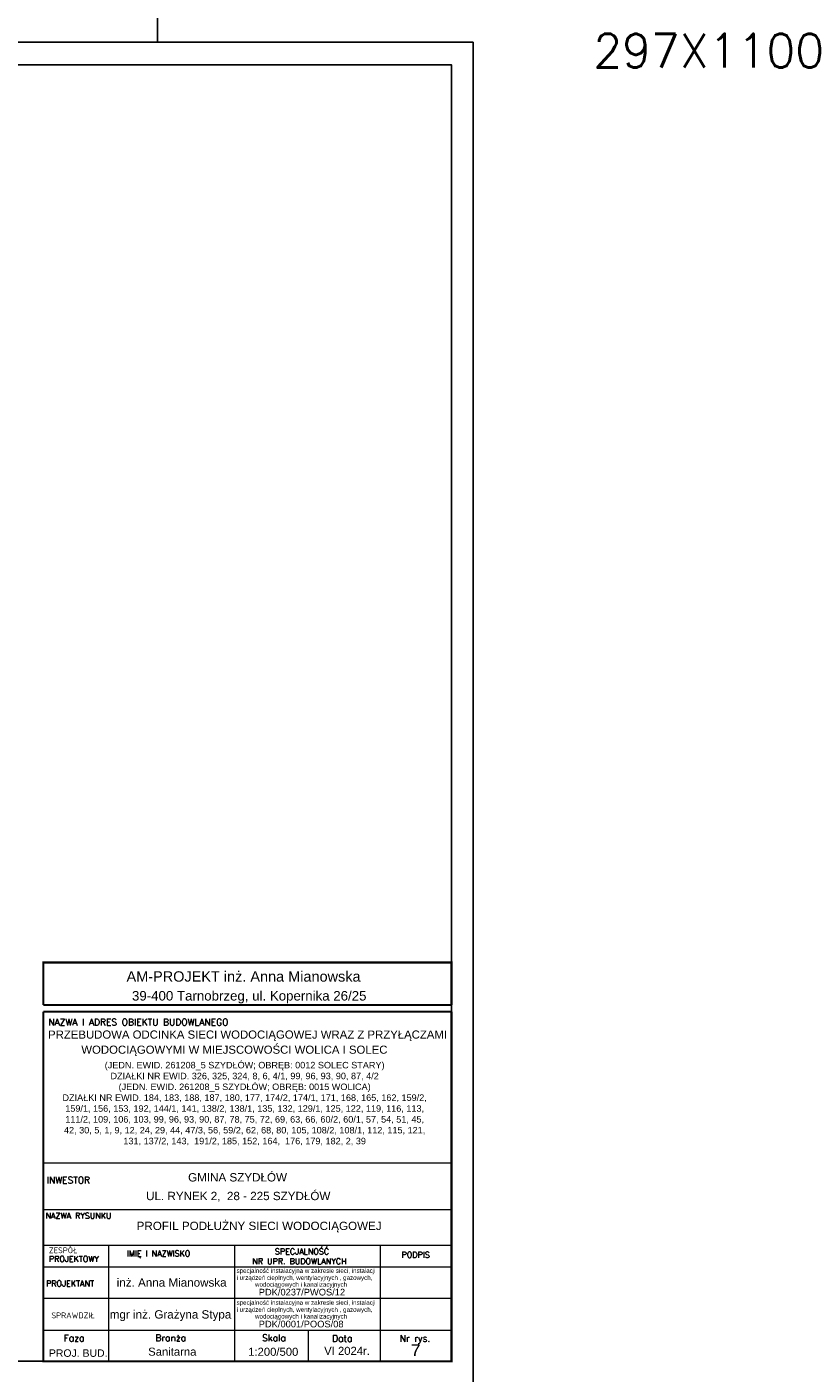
# Model space of a CAD drawing. Extents: x 122 to 1445, y -293 to 2085.
# Tile 37 of 38: x 1123 to 1293, y 1491 to 1789. Entities that reach past the tile are written whole.
import ezdxf

# ---------------------------------------------------------------- set-up
doc = ezdxf.new("R2010")
doc.units = 0
doc.header["$LTSCALE"] = 0.2
doc.header["$MEASUREMENT"] = 0
doc.layers.get('0').update_dxf_attribs({"color": 8, "linetype": 'CONTINUOUS'})
for name, color, linetype, lineweight in [('!!IS_COPIS', 7, 'CONTINUOUS', 15), ('ARKUSZ_OPIS', 5, 'CONTINUOUS', 30), ('COPIS', 7, 'CONTINUOUS', 13)]:
    doc.layers.add(name, color=color, linetype=linetype, lineweight=lineweight)
doc.layers.add('Linie_tabeli', color=7, linetype='CONTINUOUS')
doc.layers.add('warstwa_nr_0', color=8, linetype='CONTINUOUS')
doc.styles.add('LOGO', font='arial.ttf')
doc.styles.add('R', font='arial.ttf')
doc.styles.add('RD', font='arial.ttf', dxfattribs={"width": 1.1})
doc.styles.add('S', font='simplex.shx', dxfattribs={"width": 0.9, "height": 2.1})
doc.styles.get("Standard").update_dxf_attribs({"font": 'txt.shx'})
doc.styles.add('TIMES', font='times.ttf')

msp = doc.modelspace()

# ---------------------------------------------------------------- linework, layer by layer
at = {"layer": 'COPIS'}
msp.add_line((1184.85851, 1500.64002), (1184.85851, 1493.76042), dxfattribs=at)
at = {"layer": 'COPIS', "color": 7, "lineweight": 40, "const_width": 0.46071}
for points in [[(1126.23992, 1572.62137), (1126.23992, 1582.04451), (1216.59527, 1582.04451), (1216.59527, 1572.62137)], [(1126.23992, 1572.62137), (1216.59527, 1572.62137)], [(1216.59527, 1571.14941), (1216.59527, 1493.76042), (1126.23992, 1493.76042), (1126.23992, 1571.14941)], [(1126.23992, 1571.14941), (1216.59527, 1571.14941)]]:
    msp.add_lwpolyline(points, dxfattribs=at)
at = {"layer": 'COPIS', "color": 7, "lineweight": 13}
for points in [[(1126.23992, 1537.6562), (1216.59527, 1537.6562)], [(1126.23992, 1527.35743), (1216.59527, 1527.35743)], [(1126.23992, 1519.49503), (1216.59527, 1519.49503)], [(1140.70059, 1519.49503), (1140.70059, 1493.76042)], [(1168.56715, 1519.49503), (1168.56715, 1493.76042)], [(1200.79802, 1519.49503), (1200.79802, 1493.76042)], [(1126.23992, 1514.65482), (1216.59527, 1514.65482)], [(1126.23992, 1507.74336), (1216.59527, 1507.74336)], [(1126.23992, 1500.64002), (1216.59527, 1500.64002)]]:
    msp.add_lwpolyline(points, dxfattribs=at)
at = {"layer": 'Linie_tabeli'}
msp.add_lwpolyline([(146.68012, 1493.76042), (1216.59527, 1493.76042), (1216.59527, 1780.76042), (146.68012, 1780.76042)], close=True, dxfattribs=at)
at = {"layer": 'warstwa_nr_0'}
for points in [[(121.68012, 1785.76042), (1151.52869, 1785.76042), (1151.52869, 2082.76042), (121.68012, 2082.76042)], [(121.68012, 1488.76042), (1221.37834, 1488.76042), (1221.37834, 1785.76042), (121.68012, 1785.76042)]]:
    msp.add_lwpolyline(points, close=True, dxfattribs=at)

# ---------------------------------------------------------------- texts
at = {"layer": '!!IS_COPIS', "color": 7, "style": 'RD'}
for s, p in [('GMINA SZYDŁÓW ', (1158.29829, 1533.5593)), ('UL. RYNEK 2,  28 - 225 SZYDŁÓW ', (1149.0036, 1529.43028)), ('PROFIL PODŁUŻNY SIECI WODOCIĄGOWEJ', (1146.90886, 1522.81231))]:
    msp.add_text(s, height=1.8435681, dxfattribs=at).set_placement(p)
at = {"insert": (1247.95416, 1787.64753), "char_height": 7.5, "attachment_point": 1}
msp.add_mtext_dynamic_manual_height_columns('297X1100', width=724.1992351, gutter_width=37.5, heights=[0], dxfattribs=at)
at = {"layer": 'ARKUSZ_OPIS', "color": 0, "insert": (1170.81212, 1550.78368), "char_height": 1.44, "width": 80.8599441, "attachment_point": 5, "style": 'TIMES'}
msp.add_mtext('{\\fArial|b0|i0|c238|p34;(JEDN. EWID. 261208_5 SZYDŁÓW; OBRĘB: 0012 SOLEC STARY)\\PDZIAŁKI NR EWID. 326, 325, 324, 8, 6, 4/1, 99, 96, 93, 90, 87, 4/2\\P(JEDN. EWID. 261208_5 SZYDŁÓW; OBRĘB: 0015 WOLICA)\\PDZIAŁKI NR EWID. 184, 183, 188, 187, 180, 177, 174/2, 174/1, 171, 168, 165, 162, 159/2, 159/1, 156, 153, 192, 144/1, 141, 138/2, 138/1, 135, 132, 129/1, 125, 122, 119, 116, 113, 111/2, 109, 106, 103, 99, 96, 93, 90, 87, 78, 75, 72, 69, 63, 66, 60/2, 60/1, 57, 54, 51, 45, 42, 30, 5, 1, 9, 12, 24, 29, 44, 47/3, 56, 59/2, 62, 68, 80, 105, 108/2, 108/1, 112, 115, 121, 131, 137/2, 143,  191/2, 185, 152, 164,  176, 179, 182, 2, 39}', dxfattribs=at)
at = {"layer": 'COPIS', "style": 'LOGO'}
for s, height, p in [('AM-PROJEKT inż. Anna Mianowska', 2.2926758, (1144.67576, 1577.80051)), ('39-400 Tarnobrzeg, ul. Kopernika 26/25', 2.1016195, (1145.87943, 1573.61893))]:
    msp.add_text(s, height=height, dxfattribs=at).set_placement(p)
at = {"layer": 'COPIS', "color": 7, "lineweight": 13, "style": 'S'}
for s, height, p in [('NAZWA I ADRES OBIEKTU BUDOWLANEGO', 1.4742622, (1127.35653, 1568.11088)), ('INWESTOR', 1.474262, (1127.00562, 1533.13985)), ('NAZWA RYSUNKU', 1.2899794, (1126.74836, 1525.33156)), ('ZESPÓŁ', 1.289979, (1127.48573, 1517.67886)), ('PROJEKTOWY', 1.289979, (1127.48573, 1515.76189)), ('IMIĘ I NAZWISKO', 1.2899794, (1144.74957, 1516.9755)), ('SPECJALNOŚĆ ', 1.2899794, (1177.50417, 1517.41322)), ('PODPIS', 1.289979, (1205.53603, 1516.69155)), ('NR UPR. BUDOWLANYCH', 1.2899794, (1172.51093, 1515.2482)), ('PROJEKTANT', 1.289979, (1126.86878, 1510.33573)), ('SPRAWDZIŁ', 1.289979, (1128.04073, 1503.27135)), ('Faza', 1.474262, (1130.74872, 1498.16594)), ('Branża', 1.474262, (1151.0404, 1498.21306)), ('Skala', 1.474262, (1174.68545, 1498.1864)), ('Data', 1.474262, (1190.17617, 1498.0984)), ('Nr rys.', 1.474262, (1205.12544, 1498.0984))]:
    msp.add_text(s, height=height, dxfattribs=at).set_placement(p)
at = {"layer": 'COPIS', "color": 7, "lineweight": 9, "style": 'R'}
for s, p in [('PRZEBUDOWA ODCINKA SIECI WODOCIĄGOWEJ WRAZ Z PRZYŁĄCZAMI ', (1127.31304, 1565.18435)), ('WODOCIĄGOWYMI W MIEJSCOWOŚCI WOLICA I SOLEC ', (1134.66865, 1561.83938))]:
    msp.add_text(s, height=1.8, dxfattribs=at).set_placement(p)
at = {"layer": 'COPIS', "color": 7, "style": 'RD'}
for s, height, p in [('specjalność instalacyjna w zakresie sieci, instalacji ', 0.9828, (1169.02774, 1513.32845)), ('inż. Anna Mianowska', 1.8428278, (1142.50193, 1510.28265)), ('i urządzeń cieplnych, wentylacyjnych , gazowych, ', 0.9828, (1169.02774, 1511.77129)), ('wodociągowych i kanalizacyjnych', 0.9828, (1173.11008, 1510.28595)), ('PDK/0237/PWOS/12', 1.4742, (1173.93308, 1508.32621)), ('mgr inż. Grażyna Stypa', 1.8428278, (1140.95913, 1503.21344)), ('specjalność instalacyjna w zakresie sieci, instalacji ', 0.9828, (1169.02774, 1506.25923)), ('i urządzeń cieplnych, wentylacyjnych , gazowych, ', 0.9828, (1169.02774, 1504.70208)), ('wodociągowych i kanalizacyjnych', 0.9828, (1173.11008, 1503.21673)), ('PDK/0001/POOS/08', 1.4742, (1173.93308, 1501.25699)), ('PROJ. BUD.', 1.653426, (1127.49823, 1494.74171)), ('Sanitarna', 1.7857, (1149.46501, 1494.9889)), ('1:200/500', 1.7857, (1171.59304, 1494.9698)), ('VI 2024r.', 1.7857, (1188.4145, 1495.17412))]:
    msp.add_text(s, height=height, dxfattribs=at).set_placement(p)
at = {"layer": 'COPIS', "color": 7, "style": 'RD', "width": 1.1}
msp.add_text('7', height=2.62603, dxfattribs=at).set_placement((1207.54033, 1494.90715))

doc.saveas('drawing.dxf')
